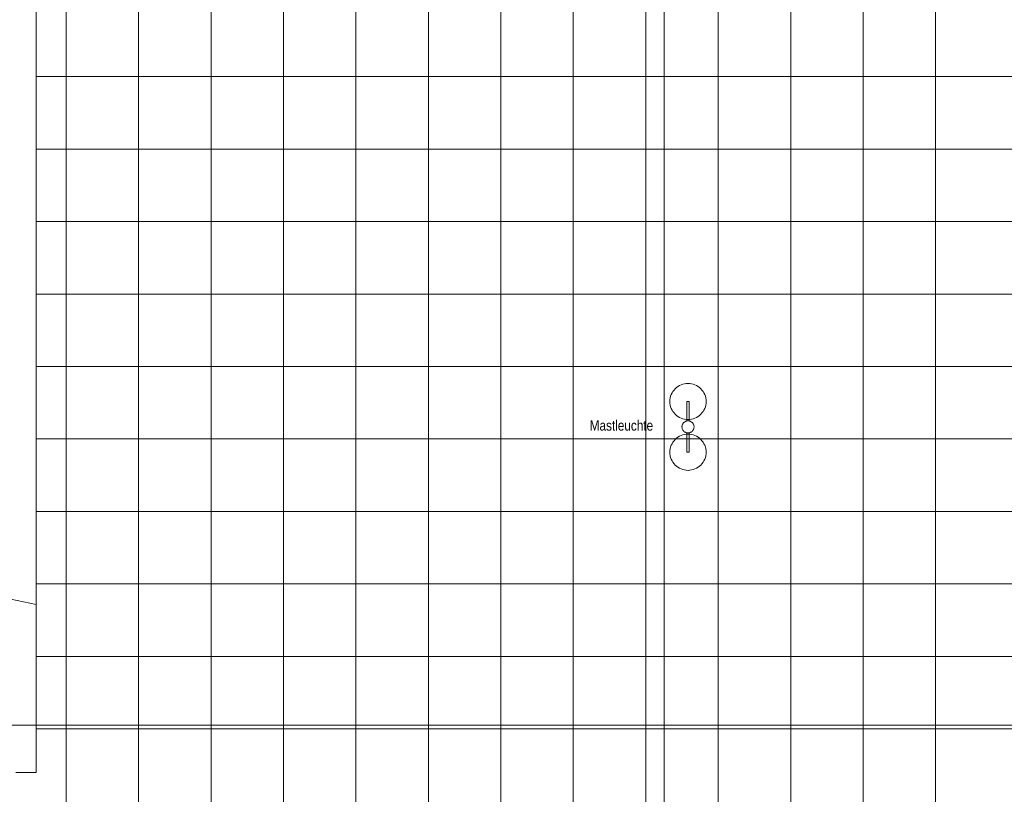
# Model space of a CAD drawing. Extents: x -620 to 3480, y 62 to 1112.
# Tile 18 of 76: x -435 to -272, y 370 to 498. Entities that reach past the tile are written whole.
import ezdxf
from ezdxf.lldxf.tags import DXFTag

# ---------------------------------------------------------------- set-up
doc = ezdxf.new("R2010")
doc.units = 0
doc.layers.get('0').update_dxf_attribs({"lineweight": 13})
doc.layers.add('30 -35 Decken- 2.2 Treppen Außen', color=7, linetype='Continuous', lineweight=9, true_color=0x009999)
doc.layers.add('60- 61 allgemeine Ausstattung- 4 Terrassen', color=7, linetype='Continuous', lineweight=9)
doc.layers.add('70 -71 Achsen- 1 Gebäudeachsen', color=7, linetype='STRICHPUNKT2-A06GA2HU8I', lineweight=18)
doc.styles.get("Standard").update_dxf_attribs({"font": 'ARIALN.TTF'})
tags = doc.linetypes.add('grob-A06GA2HT8I', pattern=[14, 3, -8, 3]).pattern_tags.tags
tags[8:9] = [DXFTag(74, 4), DXFTag(75, 0), DXFTag(340, '0'), DXFTag(46, 0.0), DXFTag(50, 0.0), DXFTag(44, 0.0), DXFTag(45, 0.0)]
tags[6:7] = [DXFTag(74, 4), DXFTag(75, 0), DXFTag(340, '0'), DXFTag(46, 0.0), DXFTag(50, 0.0), DXFTag(44, 0.0), DXFTag(45, 0.0)]
tags[4:5] = [DXFTag(74, 4), DXFTag(75, 0), DXFTag(340, '0'), DXFTag(46, 0.0), DXFTag(50, 0.0), DXFTag(44, 0.0), DXFTag(45, 0.0)]
tags = doc.linetypes.add('STRICHPUNKT2-A06GA2HU8I', pattern=[12.7, 6.35, -3.175, 0, -3.175]).pattern_tags.tags
tags[10:11] = [DXFTag(74, 4), DXFTag(75, 0), DXFTag(340, '0'), DXFTag(46, 0.0), DXFTag(50, 0.0), DXFTag(44, 0.0), DXFTag(45, 0.0)]
tags[8:9] = [DXFTag(74, 4), DXFTag(75, 0), DXFTag(340, '0'), DXFTag(46, 0.0), DXFTag(50, 0.0), DXFTag(44, 0.0), DXFTag(45, 0.0)]
tags[6:7] = [DXFTag(74, 4), DXFTag(75, 0), DXFTag(340, '0'), DXFTag(46, 0.0), DXFTag(50, 0.0), DXFTag(44, 0.0), DXFTag(45, 0.0)]
tags[4:5] = [DXFTag(74, 4), DXFTag(75, 0), DXFTag(340, '0'), DXFTag(46, 0.0), DXFTag(50, 0.0), DXFTag(44, 0.0), DXFTag(45, 0.0)]

# ---------------------------------------------------------------- blocks, each defined once
blk = doc.blocks.new('Referenz-A06GA2HW8I')
at = {"layer": '30 -35 Decken- 2.2 Treppen Außen', "color": 0, "linetype": 'grob-A06GA2HT8I', "lineweight": -2, "ltscale": 0.13}
for q in [(-432.68, 537.12), (-471.08, 409.62)]:
    blk.add_line((-432.68, 401.46), q, dxfattribs=at)
at = {"layer": '30 -35 Decken- 2.2 Treppen Außen', "color": 0, "linetype": 'Continuous', "lineweight": -2, "ltscale": 0.13}
for p, q in [((-432.68, 401.46), (-471.08, 409.62)), ((-432.68, 373.64), (-432.68, 401.46)), ((-436.08, 373.64), (-432.68, 373.64))]:
    blk.add_line(p, q, dxfattribs=at)
at = {"layer": '60- 61 allgemeine Ausstattung- 4 Terrassen', "color": 0, "lineweight": -2}
for p, q in [((-427.73, 211.08), (-427.73, 594.54)), ((-415.73, 211.08), (-415.73, 594.54)), ((-403.73, 211.08), (-403.73, 594.54)), ((-391.73, 211.08), (-391.73, 594.54)), ((-379.73, 211.08), (-379.73, 594.54)), ((-367.73, 211.08), (-367.73, 594.54)), ((-355.73, 211.08), (-355.73, 594.54)), ((-343.73, 211.08), (-343.73, 594.54)), ((-331.73, 211.08), (-331.73, 594.54)), ((-319.73, 211.08), (-319.73, 594.54)), ((-307.73, 211.08), (-307.73, 594.54)), ((-295.73, 211.08), (-295.73, 594.54)), ((-283.73, 211.08), (-283.73, 594.54)), ((-432.68, 488.88), (6.72, 488.88)), ((-432.68, 476.88), (6.72, 476.88)), ((-432.68, 464.88), (6.72, 464.88)), ((-432.68, 452.88), (6.72, 452.88)), ((-432.68, 440.88), (6.72, 440.88)), ((-327.05, 436.98), (-326.86, 437.2)), ((-326.86, 437.2), (-326.64, 437.4)), ((-326.64, 437.4), (-326.4, 437.57)), ((-326.4, 437.57), (-326.15, 437.73)), ((-326.15, 437.73), (-325.88, 437.85)), ((-325.88, 437.85), (-325.61, 437.95)), ((-325.61, 437.95), (-325.32, 438.02)), ((-325.32, 438.02), (-325.03, 438.07)), ((-325.03, 438.07), (-324.73, 438.08)), ((-324.73, 438.08), (-324.44, 438.07)), ((-324.44, 438.07), (-324.15, 438.02)), ((-324.15, 438.02), (-323.86, 437.95)), ((-323.86, 437.95), (-323.59, 437.85)), ((-323.59, 437.85), (-323.32, 437.73)), ((-323.32, 437.73), (-323.07, 437.57)), ((-323.07, 437.57), (-322.83, 437.4)), ((-322.83, 437.4), (-322.61, 437.2)), ((-322.61, 437.2), (-322.42, 436.98)), ((-327.72, 435.37), (-327.68, 435.67)), ((-327.68, 435.67), (-327.61, 435.95)), ((-327.61, 435.95), (-327.51, 436.23)), ((-327.51, 436.23), (-327.38, 436.49)), ((-327.38, 436.49), (-327.23, 436.75)), ((-327.23, 436.75), (-327.05, 436.98)), ((-322.42, 436.98), (-322.24, 436.75)), ((-322.24, 436.75), (-322.09, 436.49)), ((-322.09, 436.49), (-321.96, 436.23)), ((-321.96, 436.23), (-321.86, 435.95)), ((-321.86, 435.95), (-321.79, 435.67)), ((-321.79, 435.67), (-321.75, 435.37)), ((-327.73, 435.08), (-327.72, 435.37)), ((-327.72, 434.79), (-327.73, 435.08)), ((-327.68, 434.49), (-327.72, 434.79)), ((-327.61, 434.21), (-327.68, 434.49)), ((-327.51, 433.93), (-327.61, 434.21)), ((-327.38, 433.67), (-327.51, 433.93)), ((-324.93, 431.86), (-324.93, 435.08)), ((-324.93, 435.08), (-324.53, 435.08)), ((-324.53, 435.08), (-324.53, 431.86)), ((-321.96, 433.93), (-322.09, 433.67)), ((-321.86, 434.21), (-321.96, 433.93)), ((-321.79, 434.49), (-321.86, 434.21)), ((-321.75, 434.79), (-321.79, 434.49)), ((-321.75, 435.37), (-321.73, 435.08)), ((-321.73, 435.08), (-321.75, 434.79)), ((-327.23, 433.41), (-327.38, 433.67)), ((-327.05, 433.18), (-327.23, 433.41)), ((-326.86, 432.96), (-327.05, 433.18)), ((-326.64, 432.76), (-326.86, 432.96)), ((-326.4, 432.59), (-326.64, 432.76)), ((-326.15, 432.43), (-326.4, 432.59)), ((-325.88, 432.31), (-326.15, 432.43)), ((-325.61, 432.21), (-325.88, 432.31)), ((-325.32, 432.14), (-325.61, 432.21)), ((-325.03, 432.09), (-325.32, 432.14)), ((-324.15, 432.14), (-324.44, 432.09)), ((-323.86, 432.21), (-324.15, 432.14)), ((-323.59, 432.31), (-323.86, 432.21)), ((-323.32, 432.43), (-323.59, 432.31)), ((-323.07, 432.59), (-323.32, 432.43)), ((-322.83, 432.76), (-323.07, 432.59)), ((-322.61, 432.96), (-322.83, 432.76)), ((-322.42, 433.18), (-322.61, 432.96)), ((-322.24, 433.41), (-322.42, 433.18)), ((-322.09, 433.67), (-322.24, 433.41)), ((-325.73, 430.93), (-325.72, 431.02)), ((-325.73, 430.83), (-325.73, 430.93)), ((-325.72, 430.73), (-325.73, 430.83)), ((-325.72, 431.02), (-325.71, 431.12)), ((-325.7, 430.63), (-325.72, 430.73)), ((-325.71, 431.12), (-325.68, 431.21)), ((-325.68, 430.54), (-325.7, 430.63)), ((-325.68, 431.21), (-325.64, 431.31)), ((-325.64, 430.45), (-325.68, 430.54)), ((-325.64, 431.31), (-325.59, 431.39)), ((-325.59, 431.39), (-325.54, 431.47)), ((-325.54, 431.47), (-325.48, 431.55)), ((-325.48, 431.55), (-325.41, 431.62)), ((-325.41, 431.62), (-325.33, 431.68)), ((-325.33, 431.68), (-325.25, 431.74)), ((-325.25, 431.74), (-325.16, 431.78)), ((-325.16, 431.78), (-325.07, 431.82)), ((-325.07, 431.82), (-324.98, 431.85)), ((-324.73, 432.08), (-325.03, 432.09)), ((-324.98, 431.85), (-324.88, 431.87)), ((-324.53, 431.86), (-324.93, 431.86)), ((-324.88, 431.87), (-324.79, 431.88)), ((-324.79, 431.88), (-324.69, 431.88)), ((-324.44, 432.09), (-324.73, 432.08)), ((-324.69, 431.88), (-324.59, 431.87)), ((-324.59, 431.87), (-324.49, 431.85)), ((-324.49, 431.85), (-324.4, 431.82)), ((-324.4, 431.82), (-324.31, 431.79)), ((-324.31, 431.79), (-324.22, 431.74)), ((-324.22, 431.74), (-324.14, 431.68)), ((-324.14, 431.68), (-324.07, 431.62)), ((-324.07, 431.62), (-324, 431.55)), ((-324, 431.55), (-323.93, 431.48)), ((-323.93, 431.48), (-323.88, 431.4)), ((-323.88, 431.4), (-323.83, 431.31)), ((-323.83, 431.31), (-323.79, 431.22)), ((-323.79, 430.55), (-323.83, 430.45)), ((-323.79, 431.22), (-323.77, 431.13)), ((-323.76, 430.64), (-323.79, 430.55)), ((-323.77, 431.13), (-323.75, 431.03)), ((-323.75, 430.74), (-323.76, 430.64)), ((-323.75, 431.03), (-323.74, 430.93)), ((-323.74, 430.83), (-323.75, 430.74)), ((-323.74, 430.93), (-323.74, 430.83)), ((-432.68, 428.88), (-175.73, 428.88)), ((-326.86, 428.8), (-326.64, 429)), ((-326.64, 429), (-326.4, 429.17)), ((-326.4, 429.17), (-326.15, 429.33)), ((-326.15, 429.33), (-325.88, 429.45)), ((-325.88, 429.45), (-325.61, 429.55)), ((-325.59, 430.36), (-325.64, 430.45)), ((-325.61, 429.55), (-325.32, 429.62)), ((-325.54, 430.28), (-325.59, 430.36)), ((-325.47, 430.21), (-325.54, 430.28)), ((-325.4, 430.14), (-325.47, 430.21)), ((-325.33, 430.08), (-325.4, 430.14)), ((-325.25, 430.02), (-325.33, 430.08)), ((-325.32, 429.62), (-325.03, 429.67)), ((-325.16, 429.98), (-325.25, 430.02)), ((-325.07, 429.94), (-325.16, 429.98)), ((-324.98, 429.91), (-325.07, 429.94)), ((-325.03, 429.67), (-324.73, 429.68)), ((-324.88, 429.89), (-324.98, 429.91)), ((-324.93, 426.68), (-324.93, 429.9)), ((-324.93, 429.9), (-324.53, 429.9)), ((-324.78, 429.88), (-324.88, 429.89)), ((-324.68, 429.88), (-324.78, 429.88)), ((-324.73, 429.68), (-324.44, 429.67)), ((-324.59, 429.89), (-324.68, 429.88)), ((-324.49, 429.91), (-324.59, 429.89)), ((-324.53, 429.9), (-324.53, 426.68)), ((-324.4, 429.94), (-324.49, 429.91)), ((-324.44, 429.67), (-324.15, 429.62)), ((-324.3, 429.98), (-324.4, 429.94)), ((-324.22, 430.02), (-324.3, 429.98)), ((-324.14, 430.08), (-324.22, 430.02)), ((-324.15, 429.62), (-323.86, 429.55)), ((-324.06, 430.14), (-324.14, 430.08)), ((-323.99, 430.21), (-324.06, 430.14)), ((-323.93, 430.29), (-323.99, 430.21)), ((-323.88, 430.37), (-323.93, 430.29)), ((-323.83, 430.45), (-323.88, 430.37)), ((-323.86, 429.55), (-323.59, 429.45)), ((-323.59, 429.45), (-323.32, 429.33)), ((-323.32, 429.33), (-323.07, 429.17)), ((-323.07, 429.17), (-322.83, 429)), ((-322.83, 429), (-322.61, 428.8)), ((-327.72, 426.97), (-327.68, 427.27)), ((-327.68, 427.27), (-327.61, 427.55)), ((-327.61, 427.55), (-327.51, 427.83)), ((-327.51, 427.83), (-327.38, 428.09)), ((-327.38, 428.09), (-327.23, 428.35)), ((-327.23, 428.35), (-327.05, 428.58)), ((-327.05, 428.58), (-326.86, 428.8)), ((-322.61, 428.8), (-322.42, 428.58)), ((-322.42, 428.58), (-322.24, 428.35)), ((-322.24, 428.35), (-322.09, 428.09)), ((-322.09, 428.09), (-321.96, 427.83)), ((-321.96, 427.83), (-321.86, 427.55)), ((-321.86, 427.55), (-321.79, 427.27)), ((-321.79, 427.27), (-321.75, 426.97)), ((-327.73, 426.68), (-327.72, 426.97)), ((-327.72, 426.39), (-327.73, 426.68)), ((-327.68, 426.09), (-327.72, 426.39)), ((-327.61, 425.81), (-327.68, 426.09)), ((-327.51, 425.53), (-327.61, 425.81)), ((-324.53, 426.68), (-324.93, 426.68)), ((-321.86, 425.81), (-321.96, 425.53)), ((-321.79, 426.09), (-321.86, 425.81)), ((-321.75, 426.39), (-321.79, 426.09)), ((-321.75, 426.97), (-321.73, 426.68)), ((-321.73, 426.68), (-321.75, 426.39)), ((-327.38, 425.27), (-327.51, 425.53)), ((-327.23, 425.01), (-327.38, 425.27)), ((-327.05, 424.78), (-327.23, 425.01)), ((-326.86, 424.56), (-327.05, 424.78)), ((-326.64, 424.36), (-326.86, 424.56)), ((-326.4, 424.19), (-326.64, 424.36)), ((-326.15, 424.03), (-326.4, 424.19)), ((-325.88, 423.91), (-326.15, 424.03)), ((-323.32, 424.03), (-323.59, 423.91)), ((-323.07, 424.19), (-323.32, 424.03)), ((-322.83, 424.36), (-323.07, 424.19)), ((-322.61, 424.56), (-322.83, 424.36)), ((-322.42, 424.78), (-322.61, 424.56)), ((-322.24, 425.01), (-322.42, 424.78)), ((-322.09, 425.27), (-322.24, 425.01)), ((-321.96, 425.53), (-322.09, 425.27)), ((-325.61, 423.81), (-325.88, 423.91)), ((-325.32, 423.74), (-325.61, 423.81)), ((-325.03, 423.69), (-325.32, 423.74)), ((-324.73, 423.68), (-325.03, 423.69)), ((-324.44, 423.69), (-324.73, 423.68)), ((-324.15, 423.74), (-324.44, 423.69)), ((-323.86, 423.81), (-324.15, 423.74)), ((-323.59, 423.91), (-323.86, 423.81)), ((-432.68, 416.88), (-175.73, 416.88)), ((-432.68, 404.88), (-175.73, 404.88)), ((-432.68, 392.88), (-175.73, 392.88)), ((-432.68, 380.88), (-175.73, 380.88))]:
    blk.add_line(p, q, dxfattribs=at)
at = {"layer": '70 -71 Achsen- 1 Gebäudeachsen', "color": 0, "linetype": 'STRICHPUNKT2-A06GA2HU8I', "lineweight": -2, "ltscale": 0.13}
for p, q in [((-328.68, 1081.42), (-328.68, 81.98)), ((-561.19, 381.48), (86.26, 381.48))]:
    blk.add_line(p, q, dxfattribs=at)
at = {"layer": '60- 61 allgemeine Ausstattung- 4 Terrassen', "color": 0, "linetype": 'Continuous', "lineweight": -2, "ltscale": 0.13, "insert": (-341.01, 431.96), "char_height": 1.7, "attachment_point": 1}
blk.add_mtext('{\\fArial Narrow;Mastleuchte}', dxfattribs=at)

msp = doc.modelspace()

# ---------------------------------------------------------------- block references
at = {"color": 8, "lineweight": 13, "ltscale": 0.13, "true_color": 0x808080}
msp.add_blockref('Referenz-A06GA2HW8I', (0, 0), dxfattribs=at)

doc.saveas('drawing.dxf')
